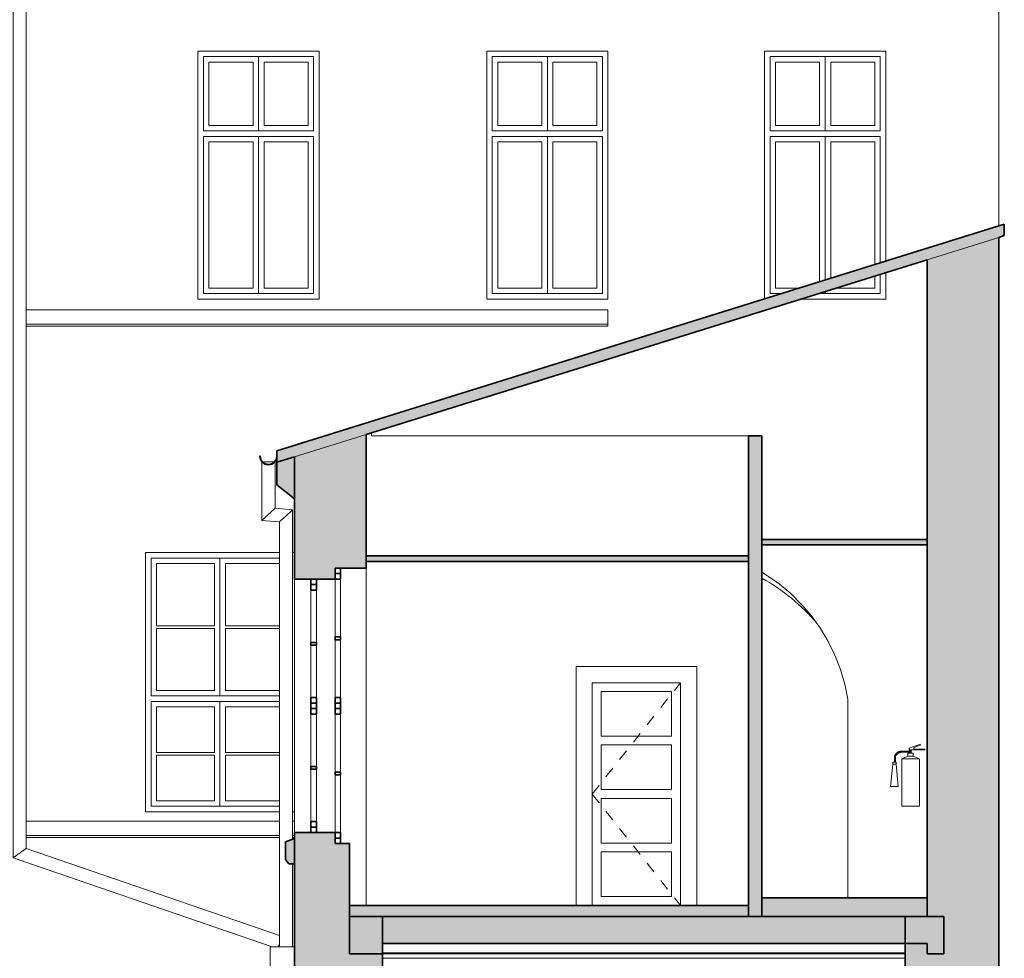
# Model space of a CAD drawing. Header units: metres. Extents: x -42 to 2, y -4.2 to 24.3.
# Tile 6 of 7: x -8.6 to 0.3, y 5 to 13.5. Entities that reach past the tile are written whole.
import ezdxf

# ---------------------------------------------------------------- set-up
doc = ezdxf.new("R2010")
doc.units = ezdxf.units.M
doc.linetypes.add('AV - Carkovana 2mm', pattern=[0.0027, 0.002, -0.0007])
doc.layers.add('AV-SRAFY', color=7, linetype='Continuous', lineweight=35)
doc.layers.add('AV-STAVBA', color=7, linetype='Continuous', lineweight=18)

# ---------------------------------------------------------------- blocks, each defined once
blk = doc.blocks.new('DO_1-L_Obl__členěné_1111 - 800x2020_100-969883-Pohled SZ')
at = {"layer": 'AV-STAVBA'}
for p, q in [((-3.5999, 7.6675), (-3.5999, 5.5)), ((-2.5048, 7.6675), (-3.5999, 7.6675)), ((-2.5048, 5.5), (-2.5048, 7.6675)), ((-3.4524, 5.5), (-3.4524, 7.52)), ((-3.4524, 7.52), (-2.6524, 7.52)), ((-2.6524, 7.52), (-2.6524, 5.5)), ((-3.3724, 7.44), (-2.7324, 7.44)), ((-3.3724, 7.035), (-3.3724, 7.44)), ((-2.7324, 7.44), (-2.7324, 7.035)), ((-2.7324, 7.035), (-3.3724, 7.035)), ((-3.3724, 6.55), (-3.3724, 6.955)), ((-3.3724, 6.955), (-2.7324, 6.955)), ((-2.7324, 6.955), (-2.7324, 6.55)), ((-2.7324, 6.55), (-3.3724, 6.55)), ((-3.3724, 6.47), (-2.7324, 6.47)), ((-3.3724, 6.065), (-3.3724, 6.47)), ((-2.7324, 6.47), (-2.7324, 6.065)), ((-2.7324, 6.065), (-3.3724, 6.065)), ((-3.3724, 5.58), (-3.3724, 5.985)), ((-3.3724, 5.985), (-2.7324, 5.985)), ((-2.7324, 5.985), (-2.7324, 5.58)), ((-2.7324, 5.58), (-3.3724, 5.58))]:
    blk.add_line(p, q, dxfattribs=at)
at = {"layer": 'AV-STAVBA', "linetype": 'AV - Carkovana 2mm', "lineweight": 13}
for q in [(-2.6524, 7.52), (-2.6524, 5.5)]:
    blk.add_line((-3.4524, 6.51), q, dxfattribs=at)
blk = doc.blocks.new('WI_2-2_dvojité s příčlemi_bez středního sloupku - 1350x2350-1164986-Pohled SZ')
at = {"layer": 'AV-STAVBA'}
for p, q in [((-7.4548, 7.4), (-7.4548, 8.65)), ((-7.4548, 8.65), (-6.2902, 8.65)), ((-6.8298, 8.65), (-7.4548, 8.65)), ((-7.4548, 8.65), (-7.4548, 7.4)), ((-7.4048, 8.0375), (-7.4048, 8.6)), ((-7.4048, 8.6), (-6.8798, 8.6)), ((-6.8798, 8.6), (-6.8798, 8.0375)), ((-6.8298, 7.4), (-6.8298, 8.65)), ((-6.2902, 8.65), (-6.8298, 8.65)), ((-6.8298, 8.65), (-6.8298, 7.4)), ((-6.7798, 8.6), (-6.2902, 8.6)), ((-6.7798, 8.0375), (-6.7798, 8.6)), ((-6.8798, 8.0375), (-7.4048, 8.0375)), ((-7.4048, 7.45), (-7.4048, 8.0125)), ((-7.4048, 8.0125), (-6.8798, 8.0125)), ((-6.8798, 8.0125), (-6.8798, 7.45)), ((-6.2904, 8.0375), (-6.7798, 8.0375)), ((-6.7798, 8.0125), (-6.2904, 8.0125)), ((-6.7798, 7.45), (-6.7798, 8.0125)), ((-6.8798, 7.45), (-7.4048, 7.45)), ((-6.2904, 7.45), (-6.7798, 7.45)), ((-6.2904, 7.4), (-7.4548, 7.4)), ((-7.4548, 7.4), (-6.8298, 7.4)), ((-7.4548, 6.4), (-7.4548, 7.35)), ((-7.4548, 7.35), (-6.7884, 7.35)), ((-6.8298, 7.35), (-7.4548, 7.35)), ((-7.4548, 7.35), (-7.4548, 6.4)), ((-6.8298, 7.4), (-6.2904, 7.4)), ((-6.2904, 7.35), (-6.8298, 7.35)), ((-6.8298, 7.35), (-6.8298, 6.4)), ((-6.8298, 6.4), (-6.8298, 7.35)), ((-6.7884, 7.35), (-6.2904, 7.35)), ((-7.4048, 6.8875), (-7.4048, 7.3)), ((-7.4048, 7.3), (-6.8798, 7.3)), ((-6.8798, 7.3), (-6.8798, 6.8875)), ((-6.7798, 6.8875), (-6.7798, 7.3)), ((-6.7798, 7.3), (-6.2904, 7.3)), ((-6.8798, 6.8875), (-7.4048, 6.8875)), ((-6.2904, 6.8875), (-6.7798, 6.8875)), ((-7.4048, 6.45), (-7.4048, 6.8625)), ((-7.4048, 6.8625), (-6.8798, 6.8625)), ((-6.8798, 6.8625), (-6.8798, 6.45)), ((-6.7798, 6.45), (-6.7798, 6.8625)), ((-6.7798, 6.8625), (-6.2904, 6.8625)), ((-6.8798, 6.45), (-7.4048, 6.45)), ((-6.2904, 6.45), (-6.7798, 6.45)), ((-6.8608, 6.4), (-7.4548, 6.4)), ((-7.4548, 6.4), (-6.8298, 6.4)), ((-6.2904, 6.4), (-6.8608, 6.4)), ((-6.8298, 6.4), (-6.2904, 6.4))]:
    blk.add_line(p, q, dxfattribs=at)
blk = doc.blocks.new('WI_3-3_dvojité_s příčlemi - 1720x2300-1204611-Pohled SZ')
at = {"layer": 'AV-STAVBA', "lineweight": 35}
for p, q in [((-5.7848, 8.56), (-5.7848, 8.51)), ((-5.7348, 8.56), (-5.7848, 8.56)), ((-5.7848, 8.51), (-5.7348, 8.51)), ((-5.7848, 8.51), (-5.7848, 8.46)), ((-5.7348, 8.51), (-5.7848, 8.51)), ((-5.7348, 8.51), (-5.7348, 8.56)), ((-5.7348, 8.46), (-5.7348, 8.51)), ((-5.9548, 8.46), (-6.0048, 8.46)), ((-6.0048, 8.46), (-6.0048, 8.41)), ((-6.0048, 8.41), (-5.9548, 8.41)), ((-5.9548, 8.41), (-6.0048, 8.41)), ((-6.0048, 8.41), (-6.0048, 8.36)), ((-5.9548, 8.41), (-5.9548, 8.46)), ((-5.9548, 8.36), (-5.9548, 8.41)), ((-5.7848, 8.46), (-5.7348, 8.46)), ((-6.0048, 8.36), (-5.9548, 8.36)), ((-5.9548, 7.885), (-6.0048, 7.885)), ((-6.0048, 7.885), (-6.0048, 7.86)), ((-6.0048, 7.86), (-5.9548, 7.86)), ((-5.9548, 7.86), (-5.9548, 7.885)), ((-5.7848, 7.935), (-5.7848, 7.91)), ((-5.7348, 7.935), (-5.7848, 7.935)), ((-5.7848, 7.91), (-5.7348, 7.91)), ((-5.7348, 7.91), (-5.7348, 7.935)), ((-5.9548, 7.385), (-6.0048, 7.385)), ((-6.0048, 7.385), (-6.0048, 7.335)), ((-5.9548, 7.335), (-6.0048, 7.335)), ((-6.0048, 7.335), (-6.0048, 7.285)), ((-6.0048, 7.335), (-5.9548, 7.335)), ((-5.9548, 7.335), (-5.9548, 7.385)), ((-5.9548, 7.285), (-5.9548, 7.335)), ((-5.7848, 7.385), (-5.7848, 7.335)), ((-5.7348, 7.385), (-5.7848, 7.385)), ((-5.7848, 7.335), (-5.7848, 7.285)), ((-5.7348, 7.335), (-5.7848, 7.335)), ((-5.7848, 7.335), (-5.7348, 7.335)), ((-5.7348, 7.335), (-5.7348, 7.385)), ((-5.7348, 7.285), (-5.7348, 7.335)), ((-6.0048, 7.285), (-5.9548, 7.285)), ((-5.9548, 7.285), (-6.0048, 7.285)), ((-6.0048, 7.285), (-6.0048, 7.235)), ((-6.0048, 7.235), (-5.9548, 7.235)), ((-5.9548, 7.235), (-5.9548, 7.285)), ((-5.7848, 7.285), (-5.7348, 7.285)), ((-5.7848, 7.285), (-5.7848, 7.235)), ((-5.7348, 7.285), (-5.7848, 7.285)), ((-5.7848, 7.235), (-5.7348, 7.235)), ((-5.7348, 7.235), (-5.7348, 7.285)), ((-5.9548, 6.76), (-6.0048, 6.76)), ((-6.0048, 6.76), (-6.0048, 6.735)), ((-6.0048, 6.735), (-5.9548, 6.735)), ((-5.9548, 6.735), (-5.9548, 6.76)), ((-5.7848, 6.71), (-5.7848, 6.685)), ((-5.7348, 6.71), (-5.7848, 6.71)), ((-5.7348, 6.685), (-5.7348, 6.71)), ((-5.7848, 6.685), (-5.7348, 6.685)), ((-5.9548, 6.26), (-6.0048, 6.26)), ((-6.0048, 6.26), (-6.0048, 6.21)), ((-5.9548, 6.21), (-5.9548, 6.26)), ((-5.9548, 6.21), (-6.0048, 6.21)), ((-6.0048, 6.21), (-6.0048, 6.16)), ((-6.0048, 6.21), (-5.9548, 6.21)), ((-5.9548, 6.16), (-5.9548, 6.21)), ((-6.0048, 6.16), (-5.9548, 6.16)), ((-5.7848, 6.16), (-5.7848, 6.11)), ((-5.7348, 6.16), (-5.7848, 6.16)), ((-5.7848, 6.11), (-5.7848, 6.06)), ((-5.7348, 6.11), (-5.7848, 6.11)), ((-5.7848, 6.11), (-5.7348, 6.11)), ((-5.7348, 6.11), (-5.7348, 6.16)), ((-5.7348, 6.06), (-5.7348, 6.11)), ((-5.7848, 6.06), (-5.7348, 6.06))]:
    blk.add_line(p, q, dxfattribs=at)
at = {"layer": 'AV-STAVBA'}
for p, q in [((-5.7848, 7.935), (-5.7848, 8.46)), ((-5.7348, 8.46), (-5.7348, 7.935)), ((-6.0048, 7.885), (-6.0048, 8.36)), ((-5.9548, 8.36), (-5.9548, 7.885)), ((-6.0048, 7.385), (-6.0048, 7.86)), ((-5.9548, 7.86), (-5.9548, 7.385)), ((-5.7848, 7.385), (-5.7848, 7.91)), ((-5.7348, 7.91), (-5.7348, 7.385)), ((-6.0048, 6.76), (-6.0048, 7.235)), ((-5.9548, 7.235), (-5.9548, 6.76)), ((-5.7848, 6.71), (-5.7848, 7.235)), ((-5.7348, 7.235), (-5.7348, 6.71)), ((-6.0048, 6.735), (-6.0048, 6.26)), ((-5.9548, 6.735), (-5.9548, 6.26)), ((-5.7848, 6.16), (-5.7848, 6.685)), ((-5.7348, 6.16), (-5.7348, 6.685))]:
    blk.add_line(p, q, dxfattribs=at)
blk = doc.blocks.new('WI_2-2_bez středního sloupku - 1100x2250-1255372-Pohled SZ')
at = {"layer": 'AV-STAVBA'}
for p, q in [((-16.3298, 12.525), (-16.3298, 13.2)), ((-16.3298, 13.2), (-15.3298, 13.2)), ((-15.8298, 13.2), (-16.3298, 13.2)), ((-16.3298, 13.2), (-16.3298, 12.525)), ((-16.2798, 12.575), (-16.2798, 13.15)), ((-16.2798, 13.15), (-15.8798, 13.15)), ((-15.8798, 13.15), (-15.8798, 12.575)), ((-15.8298, 12.525), (-15.8298, 13.2)), ((-15.3298, 13.2), (-15.8298, 13.2)), ((-15.8298, 13.2), (-15.8298, 12.525)), ((-15.7798, 12.575), (-15.7798, 13.15)), ((-15.7798, 13.15), (-15.3798, 13.15)), ((-15.3798, 13.15), (-15.3798, 12.575)), ((-15.3298, 13.2), (-15.3298, 12.525)), ((-15.3298, 12.525), (-15.3298, 13.2)), ((-15.3298, 12.525), (-16.3298, 12.525)), ((-16.3298, 12.525), (-15.8298, 12.525)), ((-15.8798, 12.575), (-16.2798, 12.575)), ((-15.8298, 12.525), (-15.3298, 12.525)), ((-15.3798, 12.575), (-15.7798, 12.575)), ((-16.3298, 12.475), (-16.3298, 11.05)), ((-16.3298, 12.475), (-15.3298, 12.475)), ((-15.8298, 12.475), (-16.3298, 12.475)), ((-16.3298, 12.475), (-16.3298, 11.05)), ((-16.2798, 11.1), (-16.2798, 12.425)), ((-16.2798, 12.425), (-15.8798, 12.425)), ((-15.8798, 12.425), (-15.8798, 11.1)), ((-15.8298, 11.05), (-15.8298, 12.475)), ((-15.3298, 12.475), (-15.8298, 12.475)), ((-15.8298, 12.475), (-15.8298, 11.05)), ((-15.7798, 11.1), (-15.7798, 12.425)), ((-15.7798, 12.425), (-15.3798, 12.425)), ((-15.3798, 12.425), (-15.3798, 11.1)), ((-15.3298, 11.05), (-15.3298, 12.475)), ((-15.3298, 11.05), (-15.3298, 12.475)), ((-15.8798, 11.1), (-16.2798, 11.1)), ((-15.3798, 11.1), (-15.7798, 11.1)), ((-16.3298, 11.05), (-15.3298, 11.05)), ((-16.3298, 11.05), (-15.8298, 11.05)), ((-15.8298, 11.05), (-15.3298, 11.05))]:
    blk.add_line(p, q, dxfattribs=at)
blk = doc.blocks.new('WI_2-2_bez středního sloupku - 1100x2250-V3-Pohled SZ')
at = {"layer": 'AV-STAVBA'}
for p, q in [((-1.8398, 12.525), (-1.8398, 13.2)), ((-1.8398, 13.2), (-0.8398, 13.2)), ((-1.3398, 13.2), (-1.8398, 13.2)), ((-1.8398, 13.2), (-1.8398, 12.525)), ((-1.7898, 12.575), (-1.7898, 13.15)), ((-1.7898, 13.15), (-1.3898, 13.15)), ((-1.3898, 13.15), (-1.3898, 12.575)), ((-1.3398, 12.525), (-1.3398, 13.2)), ((-0.8398, 13.2), (-1.3398, 13.2)), ((-1.3398, 13.2), (-1.3398, 12.525)), ((-1.2898, 12.575), (-1.2898, 13.15)), ((-1.2898, 13.15), (-0.8898, 13.15)), ((-0.8898, 13.15), (-0.8898, 12.575)), ((-0.8398, 13.2), (-0.8398, 12.525)), ((-0.8398, 12.525), (-0.8398, 13.2)), ((-0.8398, 12.525), (-1.8398, 12.525)), ((-1.8398, 12.525), (-1.3398, 12.525)), ((-1.3898, 12.575), (-1.7898, 12.575)), ((-1.3398, 12.525), (-0.8398, 12.525)), ((-0.8898, 12.575), (-1.2898, 12.575)), ((-1.8398, 12.475), (-1.8398, 11.05)), ((-1.8398, 12.475), (-0.8398, 12.475)), ((-1.3398, 12.475), (-1.8398, 12.475)), ((-1.8398, 12.475), (-1.8398, 11.05)), ((-1.7898, 11.1), (-1.7898, 12.425)), ((-1.7898, 12.425), (-1.3898, 12.425)), ((-1.3898, 12.425), (-1.3898, 11.1586)), ((-1.3398, 11.1742), (-1.3398, 12.475)), ((-0.8398, 12.475), (-1.3398, 12.475)), ((-1.3398, 12.475), (-1.3398, 11.1742)), ((-1.2898, 11.1898), (-1.2898, 12.425)), ((-1.2898, 12.425), (-0.8898, 12.425)), ((-0.8898, 12.425), (-0.8898, 11.3144)), ((-0.8398, 11.3299), (-0.8398, 12.475)), ((-0.8398, 11.3299), (-0.8398, 12.475)), ((-0.8898, 11.2096), (-0.8898, 11.1)), ((-0.8398, 11.05), (-0.8398, 11.2252)), ((-0.8398, 11.05), (-0.8398, 11.2252)), ((-1.5781, 11.1), (-1.7898, 11.1)), ((-0.8898, 11.1), (-1.2418, 11.1)), ((-1.8398, 11.05), (-1.7386, 11.05)), ((-1.8398, 11.05), (-1.7386, 11.05)), ((-1.4023, 11.05), (-0.8398, 11.05)), ((-1.4023, 11.05), (-1.3398, 11.05)), ((-1.3398, 11.05), (-1.3398, 11.0695)), ((-1.3398, 11.0695), (-1.3398, 11.05)), ((-1.3398, 11.05), (-0.8398, 11.05))]:
    blk.add_line(p, q, dxfattribs=at)
blk = doc.blocks.new('GM_Dešťový svod_01 - GM_Dešťový svod_01-1503299-Pohled SZ')
at = {"layer": 'AV-STAVBA'}
for p, q in [((-8.7836, 16.454), (-8.7836, 16.2368)), ((-8.6636, 16.2368), (-8.6636, 16.454)), ((-8.588, 16.0589), (-8.6603, 16.1958)), ((-8.7664, 16.1398), (-8.7025, 16.0186)), ((-8.7062, 15.989), (-8.7062, 5.9319)), ((-8.6736, 15.989), (-8.7062, 15.989)), ((-8.7053, 16.0249), (-8.7053, 15.989)), ((-8.6597, 15.989), (-8.6735, 15.989)), ((-8.6588, 15.989), (-8.6525, 15.989)), ((-8.6462, 15.989), (-8.6525, 15.989)), ((-8.6462, 15.989), (-8.6306, 15.989)), ((-8.6302, 15.989), (-8.5853, 15.989)), ((-8.5862, 6.0175), (-8.5862, 15.989)), ((-8.5853, 15.989), (-8.5853, 16.0477)), ((-6.2904, 5.227), (-8.5862, 6.0175)), ((-8.7062, 5.9319), (-6.3574, 5.1232)), ((-6.3006, 5.1231), (-6.2904, 5.1527))]:
    blk.add_line(p, q, dxfattribs=at)
at = {"layer": 'AV-STAVBA', "flags": 128}
for points in [[(-8.7664, 16.1398), (-8.7682, 16.1434), (-8.7697, 16.1467), (-8.7711, 16.15), (-8.7723, 16.1533), (-8.7734, 16.1564), (-8.7743, 16.1595), (-8.7752, 16.1627), (-8.7761, 16.1658), (-8.7768, 16.1689), (-8.7775, 16.172), (-8.7782, 16.1751), (-8.7788, 16.1783), (-8.7794, 16.1815), (-8.7799, 16.1847), (-8.7804, 16.188), (-8.7808, 16.1912), (-8.7812, 16.1946), (-8.7816, 16.1979), (-8.782, 16.2013), (-8.7823, 16.2047), (-8.7826, 16.2081), (-8.7828, 16.2115), (-8.783, 16.215), (-8.7832, 16.2185), (-8.7834, 16.222), (-8.7835, 16.2255), (-8.7836, 16.2291), (-8.7836, 16.2326), (-8.7836, 16.2361), (-8.7836, 16.2368)], [(-8.7647, 16.1408), (-8.7664, 16.1442), (-8.7679, 16.1475), (-8.7692, 16.1508), (-8.7704, 16.1539), (-8.7715, 16.157), (-8.7724, 16.1601), (-8.7733, 16.1632), (-8.7741, 16.1663), (-8.7749, 16.1693), (-8.7756, 16.1724), (-8.7762, 16.1755), (-8.7768, 16.1787), (-8.7774, 16.1818), (-8.7779, 16.185), (-8.7784, 16.1883), (-8.7788, 16.1915), (-8.7793, 16.1948), (-8.7796, 16.1981), (-8.78, 16.2015), (-8.7803, 16.2048), (-8.7806, 16.2083), (-8.7808, 16.2117), (-8.781, 16.2151), (-8.7812, 16.2186), (-8.7814, 16.2221), (-8.7815, 16.2256), (-8.7816, 16.2291), (-8.7816, 16.2326), (-8.7816, 16.2361), (-8.7816, 16.2368)], [(-8.6593, 16.1935), (-8.6593, 16.1937), (-8.6594, 16.194), (-8.6596, 16.1946), (-8.6598, 16.1954), (-8.66, 16.1963), (-8.6603, 16.1974), (-8.6605, 16.1986), (-8.6608, 16.2), (-8.6611, 16.2015), (-8.6613, 16.2032), (-8.6616, 16.2049), (-8.6618, 16.2067), (-8.6621, 16.2087), (-8.6623, 16.2107), (-8.6625, 16.2127), (-8.6627, 16.2149), (-8.6629, 16.2171), (-8.6631, 16.2194), (-8.6632, 16.2217), (-8.6633, 16.224), (-8.6634, 16.2264), (-8.6635, 16.2288), (-8.6636, 16.2313), (-8.6636, 16.2337), (-8.6636, 16.2362), (-8.6636, 16.2368)], [(-8.6621, 16.1949), (-8.6616, 16.1939), (-8.6613, 16.1933), (-8.6612, 16.1929), (-8.6611, 16.1929)]]:
    blk.add_lwpolyline(points, dxfattribs=at)
at = {"layer": 'AV-STAVBA'}
for points, knots in [([(-8.7026, 16.0189), (-8.7019, 16.0174), (-8.7, 16.0145), (-8.6963, 16.0106), (-8.6917, 16.0072), (-8.6845, 16.0034), (-8.6738, 16), (-8.6639, 15.9991), (-8.6588, 15.9991)], [0.6666667, 0.6666667, 0.6666667, 0.6666667, 0.7083333, 0.75, 0.7916667, 0.8333333, 0.9166667, 1, 1, 1, 1]), ([(-8.6588, 15.9991), (-8.6537, 15.9991), (-8.6431, 16), (-8.6301, 16.0034), (-8.6203, 16.0072), (-8.6134, 16.0106), (-8.607, 16.0145), (-8.6013, 16.0189), (-8.5963, 16.0235), (-8.5921, 16.0285), (-8.5889, 16.0336), (-8.5866, 16.0388), (-8.5854, 16.0439), (-8.5851, 16.049), (-8.5859, 16.054), (-8.5871, 16.0571), (-8.5879, 16.0586)], [0, 0, 0, 0, 0.0833333, 0.1666667, 0.2083333, 0.25, 0.2916667, 0.3333333, 0.375, 0.4166667, 0.4583333, 0.5, 0.5416667, 0.5833333, 0.625, 0.6666667, 0.6666667, 0.6666667, 0.6666667]), ([(-8.7062, 5.9319), (-8.7062, 5.9319), (-8.7048, 5.9329), (-8.6997, 5.9365), (-8.6939, 5.9407), (-8.6887, 5.9443), (-8.6828, 5.9486), (-8.6763, 5.9532), (-8.6692, 5.9583), (-8.6617, 5.9636), (-8.654, 5.9691), (-8.6475, 5.9738), (-8.6422, 5.9775), (-8.637, 5.9812), (-8.6319, 5.9849), (-8.6269, 5.9884), (-8.622, 5.992), (-8.6161, 5.9962), (-8.6095, 6.0008), (-8.6036, 6.0051), (-8.5984, 6.0087), (-8.5926, 6.0129), (-8.5896, 6.0151), (-8.5882, 6.016)], [0, 0, 0, 0, 0.0833333, 0.1666667, 0.2083333, 0.25, 0.2916667, 0.3333333, 0.375, 0.4166667, 0.4583333, 0.5, 0.5208333, 0.5416667, 0.5833333, 0.6041667, 0.625, 0.6666667, 0.7083333, 0.75, 0.7916667, 0.8333333, 0.9166667, 0.9166667, 0.9166667, 0.9166667])]:
    blk.add_open_spline(points, degree=3, knots=knots, dxfattribs=at)
blk.add_open_spline([(-8.5881, 6.0161), (-8.5868, 6.017), (-8.5862, 6.0175), (-8.5862, 6.0175)], degree=3, dxfattribs=at)
blk = doc.blocks.new('GM_Dešťový svod_02 - GM_Dešťový svod_02-1503358-Pohled SZ')
at = {"layer": 'AV-STAVBA'}
for p, q in [((-6.4498, 9.5232), (-6.4498, 8.9923)), ((-6.4478, 9.5232), (-6.4498, 9.5232)), ((-6.3353, 9.5232), (-6.4443, 9.5232)), ((-6.3298, 9.5232), (-6.3318, 9.5232)), ((-6.3298, 9.1023), (-6.3298, 9.5232)), ((-6.1704, 9.0883), (-6.3298, 9.1023)), ((-6.1704, 6.1), (-6.1704, 9.0883)), ((-6.4498, 8.9923), (-6.2904, 8.9784)), ((-6.2904, 8.9784), (-6.2904, 5.1232)), ((-6.1704, 5.1232), (-6.1704, 5.8766)), ((-6.3748, 4.836), (-6.3748, 5.1232)), ((-6.3748, 5.1232), (-6.1548, 5.1232)), ((-6.1548, 4.836), (-6.3748, 4.836)), ((-6.2904, 4.836), (-6.2904, 2.8051)), ((-6.1704, 2.8687), (-6.1704, 4.836)), ((-6.2904, 2.7598), (-6.2904, 2.5151)), ((-6.2904, 2.4893), (-6.2904, 2.3388)), ((-7.2448, 2.2998), (-7.2448, 1.9971)), ((-7.1676, 2.3001), (-7.242, 2.3001)), ((-7.1648, 2.0531), (-7.1648, 2.2998)), ((-6.2904, 2.3138), (-6.2904, 1.7348)), ((-6.1704, 1.1997), (-6.1704, 2.3138)), ((-7.2448, 1.9971), (-6.2904, 1.6497)), ((-6.2904, 1.7348), (-7.1648, 2.0531)), ((-6.2904, 1.7327), (-6.2904, 1.699)), ((-6.2815, 1.7316), (-6.2884, 1.7341)), ((-6.2904, 1.6854), (-6.2904, 1.6518)), ((-6.2904, 1.6497), (-6.2904, 1.1385)), ((-6.2884, 1.649), (-6.2816, 1.6465)), ((-6.1704, 0.1828), (-6.1704, 1.166)), ((-6.2904, 1.1049), (-6.2904, 0.1217)), ((-6.2904, -0.7834), (-6.2904, -0.88)), ((-6.1704, -0.88), (-6.1704, -0.7804)), ((-6.2904, -0.88), (-6.1725, -0.88)), ((-6.1724, -0.88), (-6.1704, -0.88))]:
    blk.add_line(p, q, dxfattribs=at)
for points, knots in [([(-6.4498, 8.9923), (-6.4498, 8.9923), (-6.4488, 8.9933), (-6.4454, 8.9964), (-6.4419, 8.9996), (-6.4383, 9.0029), (-6.435, 9.006), (-6.4314, 9.0092), (-6.4264, 9.0137), (-6.421, 9.0187), (-6.4164, 9.023), (-6.4128, 9.0263), (-6.4091, 9.0296), (-6.4054, 9.0331), (-6.4015, 9.0365), (-6.3977, 9.0401), (-6.3937, 9.0437), (-6.3898, 9.0473), (-6.3859, 9.0509), (-6.382, 9.0545), (-6.3781, 9.0581), (-6.3743, 9.0615), (-6.3705, 9.065), (-6.3668, 9.0684), (-6.3633, 9.0717), (-6.3598, 9.0748), (-6.3565, 9.0778), (-6.3522, 9.0818), (-6.3483, 9.0854), (-6.3447, 9.0887), (-6.3413, 9.0917), (-6.3377, 9.0951), (-6.3342, 9.0982), (-6.3325, 9.0998), (-6.3319, 9.1004)], [0, 0, 0, 0, 0.0833333, 0.125, 0.1666667, 0.2083333, 0.2291667, 0.25, 0.2916667, 0.3333333, 0.3541667, 0.375, 0.3958333, 0.4166667, 0.4375, 0.4583333, 0.4791667, 0.5, 0.5208333, 0.5416667, 0.5625, 0.5833333, 0.6041667, 0.625, 0.6458333, 0.6666667, 0.6875, 0.7083333, 0.75, 0.7708333, 0.7916667, 0.8333333, 0.875, 0.9166667, 0.9166667, 0.9166667, 0.9166667]), ([(-6.2904, 8.9784), (-6.2904, 8.9784), (-6.2894, 8.9793), (-6.286, 8.9824), (-6.2825, 8.9856), (-6.2789, 8.9889), (-6.2755, 8.992), (-6.272, 8.9953), (-6.267, 8.9998), (-6.2616, 9.0048), (-6.257, 9.009), (-6.2534, 9.0123), (-6.2497, 9.0157), (-6.246, 9.0191), (-6.2422, 9.0226), (-6.2383, 9.0262), (-6.2343, 9.0298), (-6.2304, 9.0334), (-6.2265, 9.037), (-6.2226, 9.0405), (-6.2187, 9.0441), (-6.2149, 9.0476), (-6.2111, 9.051), (-6.2074, 9.0544), (-6.2038, 9.0577), (-6.2004, 9.0609), (-6.1971, 9.0639), (-6.1928, 9.0678), (-6.1889, 9.0714), (-6.1853, 9.0747), (-6.182, 9.0778), (-6.1783, 9.0811), (-6.1748, 9.0843), (-6.1731, 9.0858), (-6.1725, 9.0865)], [0, 0, 0, 0, 0.0833333, 0.125, 0.1666667, 0.2083333, 0.2291667, 0.25, 0.2916667, 0.3333333, 0.3541667, 0.375, 0.3958333, 0.4166667, 0.4375, 0.4583333, 0.4791667, 0.5, 0.5208333, 0.5416667, 0.5625, 0.5833333, 0.6041667, 0.625, 0.6458333, 0.6666667, 0.6875, 0.7083333, 0.75, 0.7708333, 0.7916667, 0.8333333, 0.875, 0.9166667, 0.9166667, 0.9166667, 0.9166667]), ([(-7.2448, 1.9971), (-7.2448, 1.9971), (-7.2439, 1.9977), (-7.2405, 2.0001), (-7.2366, 2.0028), (-7.2332, 2.0052), (-7.2292, 2.008), (-7.2249, 2.011), (-7.2202, 2.0143), (-7.2152, 2.0178), (-7.2101, 2.0214), (-7.2057, 2.0245), (-7.2022, 2.0269), (-7.1987, 2.0294), (-7.1953, 2.0318), (-7.1919, 2.0341), (-7.1887, 2.0364), (-7.1848, 2.0391), (-7.1804, 2.0422), (-7.1764, 2.045), (-7.173, 2.0474), (-7.1691, 2.0501), (-7.1657, 2.0525), (-7.1648, 2.0531), (-7.1648, 2.0531)], [0, 0, 0, 0, 0.083333, 0.166667, 0.208333, 0.25, 0.291667, 0.333333, 0.375, 0.416667, 0.458333, 0.5, 0.520833, 0.541667, 0.583333, 0.604167, 0.625, 0.666667, 0.708333, 0.75, 0.791667, 0.833333, 0.916667, 1, 1, 1, 1]), ([(-6.2904, 1.7348), (-6.2904, 1.7347), (-6.2902, 1.7342), (-6.2894, 1.7328), (-6.2887, 1.7315), (-6.2879, 1.7298), (-6.2869, 1.7277), (-6.2858, 1.7253), (-6.2847, 1.7228), (-6.2835, 1.7202), (-6.2823, 1.7174), (-6.2811, 1.7144), (-6.28, 1.7113), (-6.2789, 1.7081), (-6.2779, 1.7047), (-6.2771, 1.7018), (-6.2766, 1.6995), (-6.2762, 1.6978), (-6.2759, 1.696), (-6.2756, 1.6935), (-6.2753, 1.6904), (-6.2751, 1.6866), (-6.2752, 1.683), (-6.2757, 1.6794), (-6.2764, 1.6758), (-6.2772, 1.6729), (-6.2779, 1.6707), (-6.2787, 1.6686), (-6.2798, 1.6661), (-6.2812, 1.6633), (-6.2826, 1.6608), (-6.284, 1.6585), (-6.2853, 1.6565), (-6.287, 1.6541), (-6.2888, 1.6518), (-6.2901, 1.6501), (-6.2904, 1.6497), (-6.2904, 1.6497)], [0, 0, 0, 0, 0.055556, 0.083333, 0.111111, 0.138889, 0.166667, 0.194444, 0.222222, 0.25, 0.277778, 0.305556, 0.333333, 0.361111, 0.388889, 0.416667, 0.430556, 0.444444, 0.458333, 0.472222, 0.5, 0.527778, 0.555556, 0.583333, 0.611111, 0.638889, 0.652778, 0.666667, 0.694444, 0.722222, 0.75, 0.777778, 0.805556, 0.833333, 0.888889, 0.944444, 1, 1, 1, 1])]:
    blk.add_open_spline(points, degree=3, knots=knots, dxfattribs=at)
for points in [[(-6.3318, 9.1005), (-6.3305, 9.1017), (-6.3298, 9.1023), (-6.3298, 9.1023)], [(-6.1724, 9.0865), (-6.1711, 9.0877), (-6.1704, 9.0883), (-6.1704, 9.0883)]]:
    blk.add_open_spline(points, degree=3, dxfattribs=at)
blk = doc.blocks.new('GM_Hasicí přístroj - Hasici pristroj-1546942-Pohled SZ')
at = {"layer": 'AV-STAVBA', "lineweight": 13}
for p, q in [((-0.6357, 6.89), (-0.5769, 6.89)), ((-0.5769, 6.9), (-0.6352, 6.9)), ((-0.5905, 6.88), (-0.5905, 6.855)), ((-0.5655, 6.88), (-0.5905, 6.88)), ((-0.4769, 6.9614), (-0.5769, 6.925)), ((-0.5769, 6.925), (-0.5769, 6.91)), ((-0.5769, 6.91), (-0.4369, 6.91)), ((-0.5719, 6.9025), (-0.5769, 6.9025)), ((-0.5769, 6.9025), (-0.5769, 6.895)), ((-0.5769, 6.895), (-0.5769, 6.8875)), ((-0.5769, 6.8875), (-0.5719, 6.8875)), ((-0.5719, 6.91), (-0.5719, 6.9015)), ((-0.5719, 6.895), (-0.5719, 6.9015)), ((-0.5697, 6.9), (-0.5719, 6.9)), ((-0.5719, 6.8885), (-0.5719, 6.895)), ((-0.5719, 6.89), (-0.5697, 6.89)), ((-0.5719, 6.8885), (-0.5719, 6.88)), ((-0.5655, 6.91), (-0.5655, 6.88)), ((-0.5405, 6.88), (-0.5655, 6.88)), ((-0.559, 6.91), (-0.559, 6.88)), ((-0.5405, 6.855), (-0.5405, 6.88)), ((-0.5369, 6.9316), (-0.4744, 6.9543)), ((-0.5369, 6.9175), (-0.5369, 6.9316)), ((-0.4369, 6.9175), (-0.5369, 6.9175)), ((-0.4744, 6.9543), (-0.4769, 6.9614)), ((-0.4369, 6.91), (-0.4369, 6.9175)), ((-0.7262, 6.8), (-0.7262, 6.78)), ((-0.6962, 6.8), (-0.7262, 6.8)), ((-0.7112, 6.8561), (-0.7112, 6.8)), ((-0.7012, 6.8), (-0.7012, 6.8538)), ((-0.6962, 6.78), (-0.6962, 6.8)), ((-0.5905, 6.855), (-0.6455, 6.83)), ((-0.6455, 6.83), (-0.6455, 6.4)), ((-0.64, 6.83), (-0.6455, 6.83)), ((-0.6394, 6.83), (-0.638, 6.83)), ((-0.5992, 6.83), (-0.638, 6.83)), ((-0.5993, 6.83), (-0.5928, 6.83)), ((-0.5655, 6.83), (-0.5929, 6.83)), ((-0.5905, 6.855), (-0.5807, 6.855)), ((-0.5803, 6.855), (-0.5655, 6.855)), ((-0.5655, 6.855), (-0.5507, 6.855)), ((-0.5381, 6.83), (-0.5655, 6.83)), ((-0.5502, 6.855), (-0.5405, 6.855)), ((-0.4855, 6.83), (-0.5405, 6.855)), ((-0.5382, 6.83), (-0.5316, 6.83)), ((-0.493, 6.83), (-0.5317, 6.83)), ((-0.493, 6.83), (-0.4916, 6.83)), ((-0.4855, 6.83), (-0.4909, 6.83)), ((-0.4855, 6.4), (-0.4855, 6.83)), ((-0.7262, 6.78), (-0.747, 6.58)), ((-0.747, 6.58), (-0.7262, 6.78)), ((-0.7262, 6.78), (-0.7218, 6.78)), ((-0.7218, 6.78), (-0.7006, 6.78)), ((-0.7006, 6.78), (-0.6962, 6.78)), ((-0.677, 6.58), (-0.6962, 6.78)), ((-0.6962, 6.78), (-0.677, 6.58)), ((-0.747, 6.58), (-0.677, 6.58)), ((-0.6455, 6.4), (-0.5655, 6.4)), ((-0.5655, 6.4), (-0.4855, 6.4))]:
    blk.add_line(p, q, dxfattribs=at)
at = {"layer": 'AV-STAVBA', "lineweight": 13, "flags": 128}
for points in [[(-0.6352, 6.9), (-0.6383, 6.9002), (-0.6413, 6.9003), (-0.6444, 6.9003), (-0.6474, 6.9001), (-0.6505, 6.8998), (-0.6535, 6.8995), (-0.6565, 6.8989), (-0.6595, 6.8983), (-0.6624, 6.8975), (-0.6653, 6.8967), (-0.6682, 6.8957), (-0.671, 6.8946), (-0.6738, 6.8934), (-0.6766, 6.8921), (-0.6793, 6.8906), (-0.6819, 6.8891), (-0.6845, 6.8874), (-0.687, 6.8857), (-0.6894, 6.8838), (-0.6917, 6.8819), (-0.694, 6.8799), (-0.6962, 6.8778), (-0.6983, 6.8755), (-0.7003, 6.8733), (-0.7022, 6.8709), (-0.704, 6.8685), (-0.7058, 6.8659), (-0.7074, 6.8634), (-0.7089, 6.8607), (-0.7103, 6.858), (-0.7112, 6.8561)], [(-0.7012, 6.8538), (-0.7, 6.8562), (-0.6987, 6.8585), (-0.6972, 6.8607), (-0.6957, 6.8629), (-0.6941, 6.865), (-0.6925, 6.867), (-0.6907, 6.869), (-0.6889, 6.8709), (-0.687, 6.8728), (-0.685, 6.8745), (-0.6829, 6.8762), (-0.6808, 6.8778), (-0.6787, 6.8793), (-0.6764, 6.8807), (-0.6741, 6.882), (-0.6718, 6.8833), (-0.6694, 6.8844), (-0.667, 6.8855), (-0.6645, 6.8864), (-0.662, 6.8872), (-0.6595, 6.888), (-0.6569, 6.8886), (-0.6543, 6.8892), (-0.6517, 6.8896), (-0.6491, 6.8899), (-0.6464, 6.8902), (-0.6438, 6.8903), (-0.6411, 6.8903), (-0.6385, 6.8902), (-0.6358, 6.89), (-0.6357, 6.89)]]:
    blk.add_lwpolyline(points, dxfattribs=at)
at = {"layer": 'AV-STAVBA', "lineweight": 13}
blk.add_open_spline([(-0.6357, 6.89), (-0.6357, 6.89), (-0.6357, 6.8902), (-0.6357, 6.8911), (-0.6356, 6.8924), (-0.6355, 6.8941), (-0.6354, 6.8959), (-0.6354, 6.8975), (-0.6353, 6.8989), (-0.6353, 6.8998), (-0.6352, 6.9), (-0.6352, 6.9)], degree=3, dxfattribs=at)
blk.add_open_spline([(-0.7012, 6.8538), (-0.7012, 6.8538), (-0.7014, 6.8539), (-0.7022, 6.8541), (-0.703, 6.8543), (-0.7037, 6.8544), (-0.7045, 6.8546), (-0.7054, 6.8548), (-0.7062, 6.855), (-0.7071, 6.8552), (-0.7079, 6.8554), (-0.709, 6.8556), (-0.7101, 6.8559), (-0.711, 6.8561), (-0.7112, 6.8561), (-0.7112, 6.8561)], degree=3, knots=[0, 0, 0, 0, 0.111111, 0.222222, 0.277778, 0.333333, 0.388889, 0.444444, 0.5, 0.555556, 0.611111, 0.666667, 0.777778, 0.888889, 1, 1, 1, 1], dxfattribs=at)
blk = doc.blocks.new('Řísma 2NP_ vnitroblok - Řísma 2NP_ vnitroblok-1646675-Pohled SZ')
at = {"layer": 'AV-STAVBA'}
for p, q in [((-3.3098, 10.904), (-8.5862, 10.904)), ((-3.3098, 10.904), (-3.3098, 10.774)), ((-3.3098, 10.774), (-8.5862, 10.774)), ((-3.3098, 10.755), (-8.5862, 10.755)), ((-3.3098, 10.774), (-3.3098, 10.755)), ((-6.2904, 6.264), (-8.5862, 6.264)), ((-6.1548, 6.264), (-6.1704, 6.264)), ((-6.2904, 6.134), (-8.5862, 6.134)), ((-6.2904, 6.115), (-8.5862, 6.115)), ((-6.1548, 6.134), (-6.1704, 6.134)), ((-6.1548, 6.115), (-6.1704, 6.115))]:
    blk.add_line(p, q, dxfattribs=at)
blk = doc.blocks.new('Římsa vnitroblok - Římsa vnitroblok-1647102-Pohled SZ')
at = {"layer": 'AV-STAVBA'}
for points in [[(-6.1548, 9.1867), (-6.1548, 9.5698), (-6.3148, 9.52), (-6.3148, 9.3163), (-6.191, 9.216)], [(-6.1548, 5.8766), (-6.1548, 6.1056), (-6.2347, 6.0766), (-6.2347, 5.9157), (-6.2062, 5.8766)]]:
    blk.add_hatch(color=256, dxfattribs=at).paths.add_polyline_path(points)
at = {"layer": 'AV-STAVBA', "lineweight": 35}
for p, q in [((-6.1548, 9.5698), (-6.3148, 9.52)), ((-6.1548, 9.1867), (-6.1548, 9.5698)), ((-6.3148, 9.52), (-6.3148, 9.3163)), ((-6.3148, 9.3163), (-6.1548, 9.1867)), ((-6.1548, 6.1056), (-6.2347, 6.0766)), ((-6.2347, 6.0766), (-6.2347, 5.9157)), ((-6.1548, 5.8766), (-6.1548, 6.1056)), ((-6.2347, 5.9157), (-6.2062, 5.8766)), ((-6.2062, 5.8766), (-6.1548, 5.8766))]:
    blk.add_line(p, q, dxfattribs=at)

msp = doc.modelspace()

# ---------------------------------------------------------------- hatches: boundary and pattern name
at = {"layer": 'AV-SRAFY', "lineweight": 18}
for points in [[(-0.4148, 5.4), (0.2352, 5.4), (0.2352, 11.56), (-0.4148, 11.3576), (-0.4148, 5.5033)], [(-1.9996, 5.4), (-1.9148, 5.4), (-1.9148, 9.76), (-2.0348, 9.76), (-2.0348, 5.4)], [(-1.9148, 5.4), (-0.4148, 5.4), (-0.4148, 5.5693), (-1.9148, 5.5693), (-1.9148, 5.5033)], [(-3.8397, 5.4), (-2.0348, 5.4), (-2.0348, 5.5), (-5.6548, 5.5), (-5.6548, 5.4), (-4.0237, 5.4)], [(-6.1523, 2.55), (-5.3548, 2.55), (-5.3548, 5.4), (-6.1548, 5.4), (-6.1548, 2.5584), (-6.1523, 2.5584), (-6.1523, 2.5559)], [(-5.6548, 5.06), (-5.3548, 5.06), (-5.3548, 5.1546), (-0.4148, 5.1546), (-0.4148, 5.06), (-0.2648, 5.06), (-0.2648, 5.4), (-5.6548, 5.4), (-5.6548, 5.2177)], [(-0.5276, 2.55), (0.2352, 2.55), (0.2352, 5.4), (-0.6148, 5.4), (-0.6148, 2.55)]]:
    msp.add_hatch(color=256, dxfattribs=at).paths.add_polyline_path(points)
h = msp.add_hatch(color=256, dxfattribs=at)
h.paths.add_polyline_path([(-6.1548, 5.4), (-5.6548, 5.4), (-5.6548, 6.06), (-5.7848, 6.06), (-5.7848, 6.16), (-6.1548, 6.16), (-6.1548, 5.5033)])
h.paths.add_polyline_path([(-6.1548, 8.46), (-5.7848, 8.46), (-5.7848, 8.56), (-5.5048, 8.56), (-5.5048, 9.7723), (-6.1548, 9.5698), (-6.1548, 8.502)])
at = {"layer": 'AV-STAVBA'}
for points in [[(-6.3148, 9.52), (0.2852, 11.5756), (0.2852, 11.6803), (-6.3148, 9.6247)], [(-0.4148, 8.77), (-0.4148, 8.82), (-1.9148, 8.82), (-1.9148, 8.77), (-0.8956, 8.77)], [(-2.0348, 8.62), (-2.0348, 8.67), (-5.5048, 8.67), (-5.5048, 8.62), (-2.3676, 8.62)]]:
    msp.add_hatch(color=256, dxfattribs=at).paths.add_polyline_path(points)

# ---------------------------------------------------------------- linework, layer by layer
for p, q in [((0.2352, 16.0871), (0.2352, 11.6648)), ((-7.0298, 11), (-7.0298, 13.25)), ((-7.0298, 13.25), (-5.9298, 13.25)), ((-5.9298, 13.25), (-5.9298, 11)), ((-4.4098, 11), (-4.4098, 13.25)), ((-4.4098, 13.25), (-3.3098, 13.25)), ((-3.3098, 13.25), (-3.3098, 11)), ((-1.8898, 11.0029), (-1.8898, 13.25)), ((-1.8898, 13.25), (-0.7898, 13.25)), ((-0.7898, 13.25), (-0.7898, 11.3455)), ((0.2352, 11.56), (-0.4148, 11.3576)), ((-0.7898, 11.2408), (-0.7898, 11)), ((-5.9298, 11), (-7.0298, 11)), ((-3.3098, 11), (-4.4098, 11)), ((-0.7898, 11), (-1.5629, 11)), ((-5.5048, 9.7723), (-6.1548, 9.5698)), ((-5.4548, 9.7878), (-5.4548, 9.76)), ((-2.0348, 9.76), (-5.4548, 9.76)), ((-7.5048, 6.35), (-7.5048, 8.7)), ((-7.5048, 8.7), (-6.2903, 8.7)), ((-6.1704, 8.7), (-6.1548, 8.7)), ((-5.5048, 8.56), (-5.5048, 5.5)), ((-6.1548, 6.16), (-6.1548, 8.46)), ((-1.1348, 7.37), (-1.1348, 5.5693)), ((-6.2904, 6.35), (-7.5048, 6.35)), ((-6.1548, 6.35), (-6.1704, 6.35)), ((-5.3548, 5.07), (-0.6148, 5.07)), ((-0.6148, 5.06), (-5.3548, 5.06)), ((-5.3548, 5.02), (-0.6148, 5.02))]:
    msp.add_line(p, q, dxfattribs=at)
at = {"layer": 'AV-STAVBA', "lineweight": 35}
for p, q in [((0.2852, 11.6803), (-6.3148, 9.6247)), ((0.2852, 11.5756), (0.2852, 11.6803)), ((0.2352, 11.56), (0.2852, 11.5756)), ((0.2352, -4.15), (0.2352, 11.56)), ((-5.5048, 9.7723), (-0.4148, 11.3576)), ((-0.4148, 5.4), (-0.4148, 11.3576)), ((-5.5048, 8.56), (-5.5048, 9.7723)), ((-1.9148, 9.76), (-2.0348, 9.76)), ((-2.0348, 5.4), (-2.0348, 9.76)), ((-1.9148, 9.76), (-1.9148, 5.4)), ((-6.4701, 9.5747), (-6.4674, 9.5747)), ((-6.3148, 9.6247), (-6.3148, 9.52)), ((-6.3122, 9.5747), (-6.3148, 9.5747)), ((-6.3148, 9.52), (-6.1548, 9.5698)), ((-6.1548, 9.5698), (-6.1548, 8.46)), ((-0.4148, 8.82), (-1.9148, 8.82)), ((-1.9148, 8.77), (-0.4148, 8.77)), ((-2.0348, 8.67), (-5.5048, 8.67)), ((-5.5048, 8.62), (-2.0348, 8.62)), ((-5.7848, 8.46), (-5.7848, 8.56)), ((-5.7848, 8.56), (-5.5048, 8.56)), ((-6.1548, 8.46), (-5.7848, 8.46)), ((-5.7848, 6.16), (-6.1548, 6.16)), ((-6.1548, 6.16), (-6.1548, 2.5582)), ((-5.7848, 6.06), (-5.7848, 6.16)), ((-5.6548, 6.06), (-5.7848, 6.06)), ((-5.6548, 5.06), (-5.6548, 6.06)), ((-0.4148, 5.5693), (-1.9148, 5.5693)), ((-2.0348, 5.5), (-5.6548, 5.5)), ((-5.6548, 5.4), (-0.2648, 5.4)), ((-5.3548, 2.5), (-5.3548, 5.4)), ((-0.6148, 5.4), (-0.6148, -0.83)), ((-0.2648, 5.06), (-0.2648, 5.4)), ((-5.3548, 5.1546), (-0.4148, 5.1546)), ((-0.4148, 5.1546), (-0.4148, 5.06)), ((-5.6548, 5.06), (-5.3548, 5.06)), ((-0.4148, 5.06), (-0.2648, 5.06))]:
    msp.add_line(p, q, dxfattribs=at)
at = {"layer": 'AV-STAVBA', "flags": 128}
msp.add_lwpolyline([(-1.9141, 8.5228), (-1.8718, 8.4967), (-1.7582, 8.4171), (-1.6517, 8.3282), (-1.5531, 8.2307), (-1.4631, 8.1252), (-1.3824, 8.0124), (-1.3114, 7.8933), (-1.2508, 7.7685), (-1.2009, 7.6391), (-1.1622, 7.506), (-1.1348, 7.37)], dxfattribs=at)
at = {"layer": 'AV-STAVBA', "lineweight": 35}
for centre, radius, start, end in [((-6.4674, 9.5747), 0.00262, 0, 180), ((-6.3898, 9.5747), 0.0776, 180, 0), ((-6.3898, 9.5747), 0.075, 180, 0)]:
    msp.add_arc(centre, radius, start, end, dxfattribs=at)
at = {"layer": 'AV-STAVBA'}
msp.add_arc((-2.8048, 6.87), 1.83, 40.57158, 60.88111, dxfattribs=at)

# ---------------------------------------------------------------- block references
for name, p in [('Řísma 2NP_ vnitroblok - Řísma 2NP_ vnitroblok-1646675-Pohled SZ', (0, 0)), ('GM_Dešťový svod_01 - GM_Dešťový svod_01-1503299-Pohled SZ', (0, 0)), ('WI_2-2_bez středního sloupku - 1100x2250-1255372-Pohled SZ', (9.35, 0)), ('WI_2-2_bez středního sloupku - 1100x2250-1255372-Pohled SZ', (11.97, 0)), ('WI_2-2_bez středního sloupku - 1100x2250-V3-Pohled SZ', (0, 0)), ('Římsa vnitroblok - Římsa vnitroblok-1647102-Pohled SZ', (0, 0)), ('GM_Dešťový svod_02 - GM_Dešťový svod_02-1503358-Pohled SZ', (0, 0)), ('WI_2-2_dvojité s příčlemi_bez středního sloupku - 1350x2350-1164986-Pohled SZ', (0, 0)), ('WI_3-3_dvojité_s příčlemi - 1720x2300-1204611-Pohled SZ', (0, 0)), ('GM_Hasicí přístroj - Hasici pristroj-1546942-Pohled SZ', (0, 0))]:
    msp.add_blockref(name, p, dxfattribs=at)
at = {"layer": 'AV-STAVBA', "linetype": 'AV - Carkovana 2mm', "lineweight": 13}
msp.add_blockref('DO_1-L_Obl__členěné_1111 - 800x2020_100-969883-Pohled SZ', (0, 0), dxfattribs=at)

doc.saveas('drawing.dxf')
